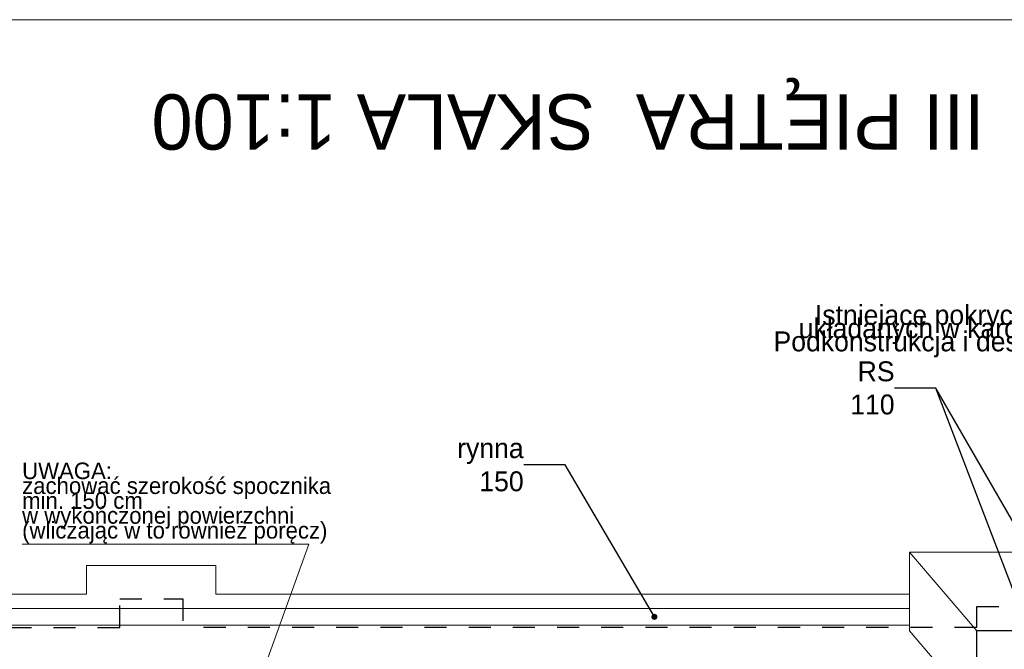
# Model space of a CAD drawing. Extents: x -145259 to -66341, y -2316 to 227384.
# Tile 129 of 143: x -96555 to -87639, y 181286 to 186984. Entities that reach past the tile are written whole.
import ezdxf

# ---------------------------------------------------------------- set-up
doc = ezdxf.new("R2010")
doc.units = 0
doc.header["$MEASUREMENT"] = 0
doc.linetypes.add('Przerywana', pattern=[400, 200, -200])
for name, color, linetype, lineweight in [('Arch opisy_Nr_Pióra__1', 7, 'Continuous', 25), ('Arch opisy_Nr_Pióra__20', 1, 'Continuous', 20), ('Arch opisy_Nr_Pióra__21', 7, 'Continuous', 13), ('ARCH TABELA_Nr_Pióra__21', 7, 'Continuous', 13), ('Arch wymiary_Nr_Pióra__20', 1, 'Continuous', 20), ('INWENT DACH_Nr_Pióra__21', 7, 'Continuous', 13), ('INWENT ODWODNIENIE_Nr_Pióra__5', 7, 'Continuous', 13), ('INWENT OPISY_Nr_Pióra__21', 7, 'Continuous', 13), ('INWENT. OKNA_Nr_Pióra__21', 7, 'Continuous', 13), ('INWENT.ŚCIANY_Nr_Pióra__1', 7, 'Continuous', 25)]:
    doc.layers.add(name, color=color, linetype=linetype, lineweight=lineweight)
doc.styles.add('GENERATED_STYLE_2', font='txt')
doc.styles.add('GENERATED_STYLE_6', font='txt')
doc.styles.add('GENERATED_STYLE_7', font='txt')
doc.dimstyles.new('GENERATED_STYLE__9', dxfattribs={"dimtxt": 0.18, "dimasz": 109.44, "dimexe": 0.18, "dimexo": 0.0625, "dimgap": 0.09, "dimtad": 0, "dimtih": 1, "dimtoh": 1, "dimdec": 4, "dimzin": 0, "dimdsep": 46, "dimcen": 0.09, "dimadec": 0, "dimazin": 0, "dimtfac": 1, "dimtdec": 4, "dimtmove": 0, "dimatfit": 3, "dimldrblk": 'ARROWHEAD_11', "dimfxl": 0, "dimtolj": 1, "dimtzin": 0, "dimarcsym": 0})

# ---------------------------------------------------------------- blocks, each defined once
blk = doc.blocks.new('ARROWHEAD_11')
at = {"color": 0, "linetype": 'Continuous', "lineweight": 0}
blk.add_line((0, 0), (-1, 0), dxfattribs=at)
at = {"color": 0, "linetype": 'Continuous', "lineweight": 0, "const_width": 0.25, "flags": 128}
blk.add_lwpolyline([(-0.125, 0, 1), (0.125, 0, 1)], format="xyb", close=True, dxfattribs=at)

msp = doc.modelspace()

# ---------------------------------------------------------------- linework, layer by layer
at = {"layer": 'Arch opisy_Nr_Pióra__20', "linetype": 'Continuous'}
for p, q in [((-96532.5, 182238.5), (-93936.1, 182238.5)), ((-93936.1, 182238.5), (-94652.8, 180247.4))]:
    msp.add_line(p, q, dxfattribs=at)
at = {"layer": 'ARCH TABELA_Nr_Pióra__21', "linetype": 'Continuous'}
msp.add_line((-143258.7, 186983.6), (-68258.7, 186983.6), dxfattribs=at)
at = {"layer": 'INWENT DACH_Nr_Pióra__21', "linetype": 'Continuous'}
for p, q in [((-72558.7, 182163.6), (-88498.7, 182163.6)), ((-88498.7, 181453.6), (-88498.7, 182163.6)), ((-87888.7, 181453.6), (-88498.7, 182163.6)), ((-87888.7, 180743.6), (-88498.7, 181453.6))]:
    msp.add_line(p, q, dxfattribs=at)
at = {"layer": 'INWENT ODWODNIENIE_Nr_Pióra__5', "linetype": 'Continuous'}
for p, q in [((-88498.7, 181653.6), (-99428.7, 181653.6)), ((-88498.7, 181503.6), (-99428.7, 181503.6))]:
    msp.add_line(p, q, dxfattribs=at)
at = {"layer": 'INWENT. OKNA_Nr_Pióra__21', "linetype": 'Continuous'}
for p, q in [((-95948.7, 182043.6), (-94778.7, 182043.6)), ((-95948.7, 181783.6), (-95948.7, 182043.6)), ((-94778.7, 182043.6), (-94778.7, 181783.6)), ((-99148.7, 181783.6), (-95948.7, 181783.6)), ((-88498.7, 181783.6), (-94778.7, 181783.6))]:
    msp.add_line(p, q, dxfattribs=at)
at = {"layer": 'INWENT.ŚCIANY_Nr_Pióra__1', "linetype": 'Przerywana'}
for p, q in [((-95648.7, 181483.6), (-95648.7, 181743.6)), ((-95648.7, 181743.6), (-95078.7, 181743.6)), ((-95078.7, 181743.6), (-95078.7, 181483.6)), ((-87888.7, 181483.6), (-87888.7, 181673.6)), ((-87888.7, 181673.6), (-73028.7, 181673.6)), ((-99448.7, 181483.6), (-95648.7, 181483.6)), ((-87888.7, 181483.6), (-95078.7, 181483.6))]:
    msp.add_line(p, q, dxfattribs=at)
at = {"layer": 'INWENT.ŚCIANY_Nr_Pióra__1', "linetype": 'Continuous'}
for p in [(-86598.7, 181453.6), (-87888.7, 179153.6)]:
    msp.add_line(p, (-87888.7, 181453.6), dxfattribs=at)

# ---------------------------------------------------------------- texts
at = {"layer": 'Arch opisy_Nr_Pióra__1', "linetype": 'Continuous', "insert": (-95361, 185808), "char_height": 500, "attachment_point": 3, "rotation": 180, "style": 'GENERATED_STYLE_7'}
msp.add_mtext('{RZUT PODDASZA I  III PIĘTRA  SKALA 1:100}', dxfattribs=at)
at = {"layer": 'Arch opisy_Nr_Pióra__21', "linetype": 'Continuous', "insert": (-85447, 184130.7), "char_height": 180, "width": 4516.52, "attachment_point": 6, "line_spacing_factor": 0.398638, "style": 'GENERATED_STYLE_6'}
msp.add_mtext('{Istniejące pokrycie dachowe z paneli\\Pukładanych w karo zamienić na nowe.\\PPodkonstrukcja i deskowanie drewniane NRO}', dxfattribs=at)
at = {"layer": 'Arch wymiary_Nr_Pióra__20', "linetype": 'Continuous', "insert": (-96532.5, 182242.5), "char_height": 150, "width": 3044.354, "attachment_point": 7, "line_spacing_factor": 0.537969, "style": 'GENERATED_STYLE_2'}
msp.add_mtext('{UWAGA: \\Pzachować szerokość spocznika \\Pmin. 150 cm\\Pw wykończonej powierzchni\\P(wliczając w to również poręcz) }', dxfattribs=at)
at = {"layer": 'INWENT OPISY_Nr_Pióra__21', "linetype": 'Continuous', "char_height": 180, "attachment_point": 6, "style": 'GENERATED_STYLE_6'}
for s, insert, width in [('{RS 110}', (-88632.4, 183650.2), 692.895), ('{RS 110}', (-88632.4, 183650.2), 692.895), ('{rynna 150}', (-91990.9, 182954.8), 969.036)]:
    msp.add_mtext(s, dxfattribs=dict(at, insert=insert, width=width))

# ---------------------------------------------------------------- leaders
at = {"layer": 'Arch opisy_Nr_Pióra__21', "linetype": 'Continuous', "annotation_type": 0, "has_hookline": 1, "hookline_direction": 1, "text_width": 4491.4}
msp.add_leader([(-85118.8, 181963.4), (-85118.8, 184156.5), (-85349.9, 184156.5)], dimstyle='GENERATED_STYLE__9', dxfattribs=at)
at = {"layer": 'INWENT OPISY_Nr_Pióra__21', "linetype": 'Continuous', "annotation_type": 0, "has_hookline": 1, "hookline_direction": 1}
for points, text_width in [([(-87448.7, 182248.6), (-88257.4, 183650.2), (-88632.3, 183650.2)], 437.1), ([(-87448.7, 181538.6), (-88257.4, 183650.2), (-88632.3, 183650.2)], 437.1), ([(-90807.2, 181579.6), (-91615.9, 182954.8), (-91990.8, 182954.8)], 668.6)]:
    msp.add_leader(points, dimstyle='GENERATED_STYLE__9', dxfattribs=dict(at, text_width=text_width))

doc.saveas('drawing.dxf')
